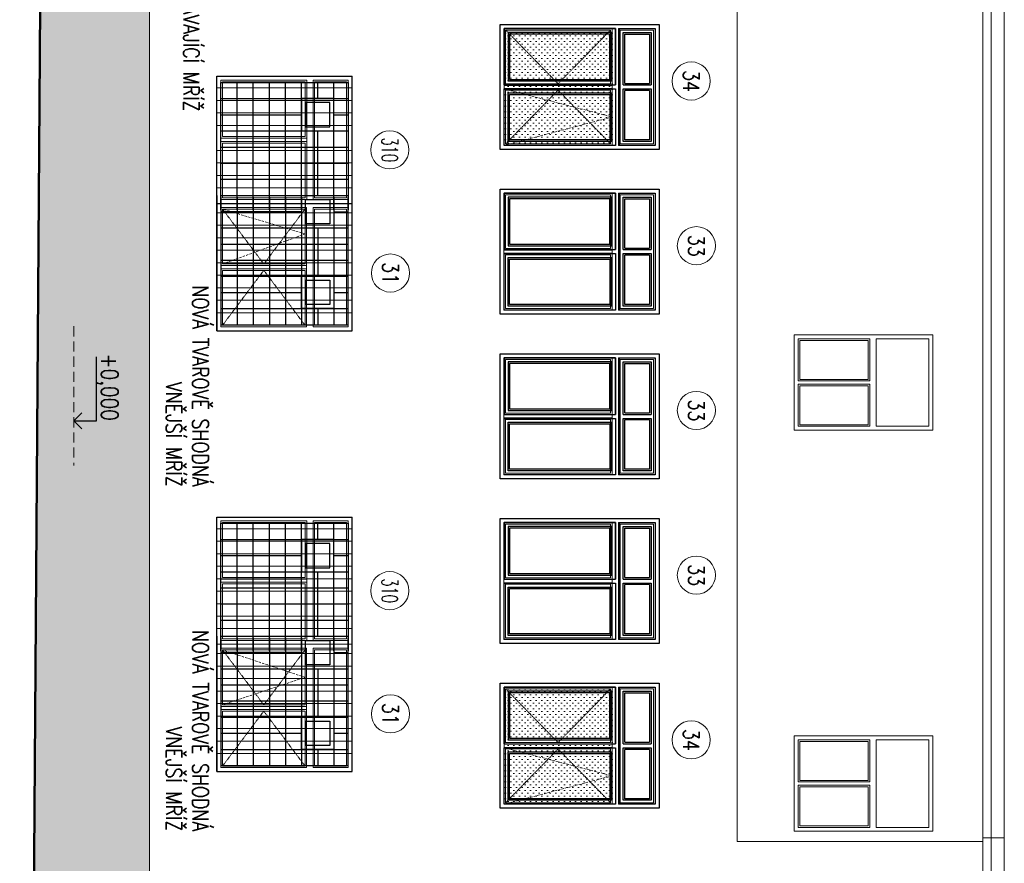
# Model space of a CAD drawing. Header units: millimetres. Extents: x -238874 to 551972, y -298952 to 658415.
# Tile 60 of 256: x -7726 to 4656, y 59848 to 70450. Entities that reach past the tile are written whole.
import ezdxf
from ezdxf.enums import TextEntityAlignment as Align

# ---------------------------------------------------------------- set-up
doc = ezdxf.new("R2010")
doc.units = ezdxf.units.MM
doc.header["$LTSCALE"] = 20
doc.linetypes.add('DASHED', pattern=[0.75, 0.5, -0.25])
doc.linetypes.add('HIDDEN', pattern=[9.525, 6.35, -3.175])
doc.layers.add('00_HEDVIKA_DEMOLICE', color=2, linetype='Continuous', lineweight=30, transparency=0.3)
for name, color, linetype, lineweight in [('CKBUBLINY', 1, 'Continuous', 18), ('CKBUBLINY_POPIS', 3, 'Continuous', 25), ('CKKOTY', 3, 'Continuous', 18), ('CKOKNA', 30, 'Continuous', 18), ('CKSTENY_SRAF', 8, 'Continuous', 18), ('CKTEXTY_MALE', 140, 'Continuous', 18), ('NOSNÉ', 8, 'Continuous', 50), ('PRUCHODY', 7, 'Continuous', 18)]:
    doc.layers.add(name, color=color, linetype=linetype, lineweight=lineweight)
doc.layers.add('CZ', color=255, linetype='Continuous')
doc.styles.get("Standard").update_dxf_attribs({"font": 'simplex.shx', "width": 0.8})

# ---------------------------------------------------------------- blocks, each defined once
blk = doc.blocks.new('PEVNÉ ŠPALETOVÉ_310')
at = {"layer": 'CKOKNA', "linetype": 'ByBlock', "lineweight": -2}
for p, q in [((-3545, 188531), (-5245, 188531)), ((-5245, 188531), (-5245, 186931)), ((-5195, 188481), (-5195, 187751)), ((-4117, 188481), (-5195, 188481)), ((-5175, 188461), (-5175, 188126)), ((-4931, 188461), (-5175, 188461)), ((-4911, 188461), (-4931, 188461)), ((-4842, 188461), (-4911, 188461)), ((-4822, 188461), (-4842, 188461)), ((-4666, 188461), (-4822, 188461)), ((-4646, 188461), (-4666, 188461)), ((-4491, 188461), (-4646, 188461)), ((-4471, 188461), (-4491, 188461)), ((-4402, 188461), (-4471, 188461)), ((-4382, 188461), (-4402, 188461)), ((-4137, 188461), (-4382, 188461)), ((-4137, 188126), (-4137, 188461)), ((-4117, 187751), (-4117, 188481)), ((-3545, 186931), (-3545, 188531)), ((-5175, 188126), (-5175, 188106)), ((-5175, 188106), (-5175, 187771)), ((-4137, 188106), (-4137, 188126)), ((-4137, 187771), (-4137, 188106)), ((-5175, 187771), (-4931, 187771)), ((-4931, 187771), (-4911, 187771)), ((-4911, 187771), (-4842, 187771)), ((-4842, 187771), (-4822, 187771)), ((-4822, 187771), (-4666, 187771)), ((-4666, 187771), (-4646, 187771)), ((-4646, 187771), (-4491, 187771)), ((-4491, 187771), (-4471, 187771)), ((-4471, 187771), (-4402, 187771)), ((-4402, 187771), (-4382, 187771)), ((-4382, 187771), (-4137, 187771)), ((-5195, 186981), (-5195, 187711)), ((-5175, 187691), (-4931, 187691)), ((-5175, 187356), (-5175, 187691)), ((-4931, 187691), (-4911, 187691)), ((-4911, 187691), (-4842, 187691)), ((-4842, 187691), (-4822, 187691)), ((-4822, 187691), (-4666, 187691)), ((-4666, 187691), (-4646, 187691)), ((-4646, 187691), (-4491, 187691)), ((-4491, 187691), (-4471, 187691)), ((-4471, 187691), (-4402, 187691)), ((-4402, 187691), (-4382, 187691)), ((-4382, 187691), (-4137, 187691)), ((-4137, 187691), (-4137, 187356)), ((-4117, 187711), (-4117, 186981)), ((-5175, 187336), (-5175, 187356)), ((-4137, 187356), (-4137, 187336)), ((-5175, 187001), (-5175, 187336)), ((-4137, 187336), (-4137, 187001)), ((-4117, 186981), (-5195, 186981)), ((-4931, 187001), (-5175, 187001)), ((-4911, 187001), (-4931, 187001)), ((-4842, 187001), (-4911, 187001)), ((-4822, 187001), (-4842, 187001)), ((-4666, 187001), (-4822, 187001)), ((-4646, 187001), (-4666, 187001)), ((-4491, 187001), (-4646, 187001)), ((-4471, 187001), (-4491, 187001)), ((-4402, 187001), (-4471, 187001)), ((-4382, 187001), (-4402, 187001)), ((-4137, 187001), (-4382, 187001)), ((-3545, 186931), (-5245, 186931))]:
    blk.add_line(p, q, dxfattribs=at)
at = {"layer": 'CKOKNA', "linetype": 'ByBlock', "lineweight": -2, "ltscale": 10}
for p, q in [((-4037, 187711), (-4037, 187751)), ((-4017, 187771), (-4017, 187691)), ((-3615, 187691), (-3615, 187771)), ((-3595, 187751), (-3595, 187711))]:
    blk.add_line(p, q, dxfattribs=at)
at = {"layer": 'CKOKNA', "linetype": 'ByBlock', "lineweight": -2}
for points in [[(-3595, 187751), (-3595, 188481), (-4037, 188481), (-4037, 187751)], [(-3615, 187771), (-3615, 188461), (-4017, 188461), (-4017, 187771)], [(-4037, 187711), (-4037, 186981), (-3595, 186981), (-3595, 187711)], [(-4017, 187691), (-4017, 187001), (-3615, 187001), (-3615, 187691)]]:
    blk.add_lwpolyline(points, dxfattribs=at)
blk.add_lwpolyline([(-4117, 187751), (-4117, 187711), (-5195, 187711), (-5195, 187751)], close=True, dxfattribs=at)
blk = doc.blocks.new('*U3247')
at = {"color": 0, "linetype": 'ByBlock', "lineweight": -2}
for p, q in [((1200, 1744), (0, 1744)), ((0, 1744), (0, 0)), ((1200, 0), (1200, 1744)), ((50, 950), (50, 50)), ((580, 950), (50, 950)), ((620, 950), (1150, 950)), ((1150, 950), (1150, 50)), ((0, 0), (1200, 0)), ((50, 50), (580, 50)), ((1150, 50), (620, 50))]:
    blk.add_line(p, q, dxfattribs=at)
at = {"color": 0, "linetype": 'ByBlock', "lineweight": -2, "ltscale": 10}
for p, q in [((580, 950), (580, 50)), ((620, 950), (620, 50))]:
    blk.add_line(p, q, dxfattribs=at)
at = {"color": 0, "linetype": 'ByBlock', "lineweight": -2}
blk.add_lwpolyline([(580, 1030), (620, 1030), (1150, 1030), (1150, 1694), (620, 1694), (580, 1694), (50, 1694), (50, 1030)], close=True, dxfattribs=at)
for points in [[(70, 930), (560, 930)], [(70, 930), (70, 70)], [(560, 930), (560, 70)], [(1130, 930), (640, 930)], [(640, 930), (640, 70)], [(1130, 930), (1130, 70)], [(70, 70), (560, 70)], [(1130, 70), (640, 70)]]:
    blk.add_lwpolyline(points)
blk = doc.blocks.new('*U3551')
at = {"color": 0, "linetype": 'ByBlock', "lineweight": -2}
for p, q in [((0, 1700), (0, 0)), ((1600, 1700), (0, 1700)), ((1600, 0), (1600, 1700)), ((50, 1128), (50, 50)), ((780, 1128), (50, 1128)), ((820, 1128), (1550, 1128)), ((1550, 1128), (1550, 50)), ((70, 1108), (70, 864)), ((405, 1108), (70, 1108)), ((425, 1108), (405, 1108)), ((760, 1108), (425, 1108)), ((760, 864), (760, 1108)), ((840, 1108), (1175, 1108)), ((840, 864), (840, 1108)), ((1175, 1108), (1195, 1108)), ((1195, 1108), (1530, 1108)), ((1530, 1108), (1530, 864)), ((70, 864), (70, 844)), ((70, 844), (70, 774)), ((70, 774), (70, 754)), ((70, 754), (70, 599)), ((760, 844), (760, 864)), ((760, 774), (760, 844)), ((760, 754), (760, 774)), ((760, 599), (760, 754)), ((840, 844), (840, 864)), ((840, 774), (840, 844)), ((840, 754), (840, 774)), ((840, 599), (840, 754)), ((1530, 864), (1530, 844)), ((1530, 844), (1530, 774)), ((1530, 774), (1530, 754)), ((1530, 754), (1530, 599)), ((70, 599), (70, 579)), ((70, 579), (70, 424)), ((760, 579), (760, 599)), ((760, 424), (760, 579)), ((840, 579), (840, 599)), ((840, 424), (840, 579)), ((1530, 599), (1530, 579)), ((1530, 579), (1530, 424)), ((70, 424), (70, 404)), ((70, 404), (70, 334)), ((760, 404), (760, 424)), ((760, 334), (760, 404)), ((840, 404), (840, 424)), ((840, 334), (840, 404)), ((1530, 424), (1530, 404)), ((1530, 404), (1530, 334)), ((70, 334), (70, 314)), ((70, 314), (70, 70)), ((760, 314), (760, 334)), ((760, 70), (760, 314)), ((840, 314), (840, 334)), ((840, 70), (840, 314)), ((1530, 334), (1530, 314)), ((1530, 314), (1530, 70)), ((0, 0), (1600, 0)), ((50, 50), (780, 50)), ((70, 70), (405, 70)), ((405, 70), (425, 70)), ((425, 70), (760, 70)), ((1550, 50), (820, 50)), ((1175, 70), (840, 70)), ((1195, 70), (1175, 70)), ((1530, 70), (1195, 70))]:
    blk.add_line(p, q, dxfattribs=at)
at = {"color": 0, "linetype": 'ByBlock', "lineweight": -2, "ltscale": 10}
for p, q in [((840, 1630), (760, 1630)), ((780, 1650), (820, 1650)), ((760, 1228), (840, 1228)), ((820, 1208), (780, 1208))]:
    blk.add_line(p, q, dxfattribs=at)
at = {"color": 0, "linetype": 'DASHED', "lineweight": -2}
for p, q in [((760, 589), (70, 1108)), ((840, 589), (1530, 1108)), ((70, 70), (760, 589)), ((1530, 70), (840, 589))]:
    blk.add_line(p, q, dxfattribs=at)
at = {"color": 0, "linetype": 'ByBlock', "lineweight": -2}
for points in [[(780, 1650), (50, 1650), (50, 1208), (780, 1208)], [(760, 1630), (70, 1630), (70, 1228), (760, 1228)], [(820, 1208), (1550, 1208), (1550, 1650), (820, 1650)], [(840, 1228), (1530, 1228), (1530, 1630), (840, 1630)]]:
    blk.add_lwpolyline(points, dxfattribs=at)
blk.add_lwpolyline([(780, 1128), (820, 1128), (820, 50), (780, 50)], close=True, dxfattribs=at)
blk = doc.blocks.new('*U3562')
at = {"color": 0, "linetype": 'ByBlock', "lineweight": -2}
for p, q in [((0, 2000), (0, 0)), ((1570, 2000), (0, 2000)), ((1570, 0), (1570, 2000)), ((50, 1410), (50, 50)), ((765, 1410), (50, 1410)), ((70, 1390), (70, 1075)), ((398, 1390), (70, 1390)), ((418, 1390), (398, 1390)), ((745, 1390), (418, 1390)), ((745, 1075), (745, 1390)), ((805, 1410), (1520, 1410)), ((825, 1390), (1153, 1390)), ((825, 1075), (825, 1390)), ((1153, 1390), (1173, 1390)), ((1173, 1390), (1500, 1390)), ((1500, 1390), (1500, 1075)), ((1520, 1410), (1520, 50)), ((70, 1075), (70, 1055)), ((70, 1055), (70, 963)), ((745, 1055), (745, 1075)), ((745, 963), (745, 1055)), ((825, 1055), (825, 1075)), ((825, 963), (825, 1055)), ((1500, 1075), (1500, 1055)), ((1500, 1055), (1500, 963)), ((70, 963), (70, 943)), ((70, 943), (70, 740)), ((745, 943), (745, 963)), ((745, 740), (745, 943)), ((825, 943), (825, 963)), ((825, 740), (825, 943)), ((1500, 963), (1500, 943)), ((1500, 943), (1500, 740)), ((70, 740), (70, 720)), ((70, 720), (70, 517)), ((745, 720), (745, 740)), ((745, 517), (745, 720)), ((825, 720), (825, 740)), ((825, 517), (825, 720)), ((1500, 740), (1500, 720)), ((1500, 720), (1500, 517)), ((70, 517), (70, 497)), ((70, 497), (70, 405)), ((745, 497), (745, 517)), ((745, 405), (745, 497)), ((825, 497), (825, 517)), ((825, 405), (825, 497)), ((1500, 517), (1500, 497)), ((1500, 497), (1500, 405)), ((70, 405), (70, 385)), ((70, 385), (70, 70)), ((745, 385), (745, 405)), ((745, 70), (745, 385)), ((825, 385), (825, 405)), ((825, 70), (825, 385)), ((1500, 405), (1500, 385)), ((1500, 385), (1500, 70)), ((0, 0), (1570, 0)), ((50, 50), (765, 50)), ((70, 70), (398, 70)), ((398, 70), (418, 70)), ((418, 70), (745, 70)), ((1520, 50), (805, 50)), ((1153, 70), (825, 70)), ((1173, 70), (1153, 70)), ((1500, 70), (1173, 70))]:
    blk.add_line(p, q, dxfattribs=at)
at = {"color": 0, "linetype": 'ByBlock', "lineweight": -2, "ltscale": 10}
for p, q in [((825, 1930), (745, 1930)), ((765, 1950), (805, 1950)), ((745, 1510), (825, 1510)), ((805, 1490), (765, 1490))]:
    blk.add_line(p, q, dxfattribs=at)
at = {"color": 0, "linetype": 'DASHED', "lineweight": -2}
for p, q in [((745, 730), (70, 1390)), ((825, 730), (1500, 1390)), ((70, 70), (745, 730)), ((1500, 70), (825, 730))]:
    blk.add_line(p, q, dxfattribs=at)
at = {"color": 0, "linetype": 'ByBlock', "lineweight": -2}
for points in [[(765, 1950), (50, 1950), (50, 1490), (765, 1490)], [(745, 1930), (70, 1930), (70, 1510), (745, 1510)], [(805, 1490), (1520, 1490), (1520, 1950), (805, 1950)], [(825, 1510), (1500, 1510), (1500, 1930), (825, 1930)]]:
    blk.add_lwpolyline(points, dxfattribs=at)
blk.add_lwpolyline([(765, 1410), (805, 1410), (805, 50), (765, 50)], close=True, dxfattribs=at)
blk = doc.blocks.new('PEVNÁ ŠPALETA_36')
at = {"layer": 'CKOKNA', "linetype": 'ByBlock', "lineweight": -2}
for p, q in [((8848, -2059), (10848, -2059)), ((8848, -3629), (8848, -2059)), ((10848, -2059), (10848, -3629)), ((8898, -2109), (8898, -2824)), ((10258, -2109), (8898, -2109)), ((8918, -2129), (8918, -2456)), ((9233, -2129), (8918, -2129)), ((9253, -2129), (9233, -2129)), ((9345, -2129), (9253, -2129)), ((9365, -2129), (9345, -2129)), ((9568, -2129), (9365, -2129)), ((9588, -2129), (9568, -2129)), ((9792, -2129), (9588, -2129)), ((9812, -2129), (9792, -2129)), ((9903, -2129), (9812, -2129)), ((9923, -2129), (9903, -2129)), ((10238, -2129), (9923, -2129)), ((10238, -2456), (10238, -2129)), ((10258, -2824), (10258, -2109)), ((8918, -2456), (8918, -2476)), ((8918, -2476), (8918, -2804)), ((10238, -2476), (10238, -2456)), ((10238, -2804), (10238, -2476)), ((8918, -2804), (9233, -2804)), ((9233, -2804), (9253, -2804)), ((9253, -2804), (9345, -2804)), ((9345, -2804), (9365, -2804)), ((9365, -2804), (9568, -2804)), ((9568, -2804), (9588, -2804)), ((9588, -2804), (9792, -2804)), ((9792, -2804), (9812, -2804)), ((9812, -2804), (9903, -2804)), ((9903, -2804), (9923, -2804)), ((9923, -2804), (10238, -2804)), ((8898, -3579), (8898, -2864)), ((8918, -2884), (9233, -2884)), ((8918, -3211), (8918, -2884)), ((9233, -2884), (9253, -2884)), ((9253, -2884), (9345, -2884)), ((9345, -2884), (9365, -2884)), ((9365, -2884), (9568, -2884)), ((9568, -2884), (9588, -2884)), ((9588, -2884), (9792, -2884)), ((9792, -2884), (9812, -2884)), ((9812, -2884), (9903, -2884)), ((9903, -2884), (9923, -2884)), ((9923, -2884), (10238, -2884)), ((10238, -2884), (10238, -3211)), ((10258, -2864), (10258, -3579)), ((8918, -3231), (8918, -3211)), ((10238, -3211), (10238, -3231)), ((8918, -3559), (8918, -3231)), ((10238, -3231), (10238, -3559)), ((10258, -3579), (8898, -3579)), ((9233, -3559), (8918, -3559)), ((9253, -3559), (9233, -3559)), ((9345, -3559), (9253, -3559)), ((9365, -3559), (9345, -3559)), ((9568, -3559), (9365, -3559)), ((9588, -3559), (9568, -3559)), ((9792, -3559), (9588, -3559)), ((9812, -3559), (9792, -3559)), ((9903, -3559), (9812, -3559)), ((9923, -3559), (9903, -3559)), ((10238, -3559), (9923, -3559)), ((10848, -3629), (8848, -3629))]:
    blk.add_line(p, q, dxfattribs=at)
at = {"layer": 'CKOKNA', "linetype": 'ByBlock', "lineweight": -2, "ltscale": 10}
for p, q in [((10338, -2824), (10338, -2864)), ((10358, -2884), (10358, -2804)), ((10778, -2804), (10778, -2884)), ((10798, -2864), (10798, -2824))]:
    blk.add_line(p, q, dxfattribs=at)
at = {"layer": 'CKOKNA', "linetype": 'ByBlock', "lineweight": -2}
for points in [[(10338, -2824), (10338, -2109), (10798, -2109), (10798, -2824)], [(10358, -2804), (10358, -2129), (10778, -2129), (10778, -2804)], [(10798, -2864), (10798, -3579), (10338, -3579), (10338, -2864)], [(10778, -2884), (10778, -3559), (10358, -3559), (10358, -2884)]]:
    blk.add_lwpolyline(points, dxfattribs=at)
blk.add_lwpolyline([(10258, -2864), (10258, -2824), (8898, -2824), (8898, -2864)], close=True, dxfattribs=at)
blk = doc.blocks.new('CK_BUBBLE_1_0_0')
at = {"color": 0, "linetype": 'ByBlock', "lineweight": -2}
blk.add_circle((0, 0), 1, dxfattribs=at)

msp = doc.modelspace()

# ---------------------------------------------------------------- hatches: boundary and pattern name
at = {"layer": 'CKSTENY_SRAF'}
h = msp.add_hatch(dxfattribs=at)
h.set_pattern_fill('OMITKA', color=256, scale=50, angle=-90)
h.set_pattern_definition([(315, (-421781.57, 150680.02), (35.355339, 35.355339), [0, -50])])
h.paths.add_polyline_path([(-275.267, 70320.047), (-265.267, 68890.047), (-1625.267, 68890.047), (-1635.267, 70320.047)])
h = msp.add_hatch(dxfattribs=at)
h.set_pattern_fill('OMITKA', color=256, scale=50, angle=-90)
h.set_pattern_definition([(315, (-421781.57, 142400.02), (35.355339, 35.355339), [0, -50])])
h.paths.add_polyline_path([(-275.267, 62040.047), (-265.267, 60610.047), (-1625.267, 60610.047), (-1635.267, 62040.047)])
at = {"layer": 'PRUCHODY'}
h = msp.add_hatch(dxfattribs=at)
h.set_pattern_fill('AR-B88,_O', color=256, scale=0.8, angle=-90)
h.set_pattern_definition([(270, (-40309.37, -121285.58), (162.56, -3e-14), []), (360, (-40309.37, -121285.58), (162.56, 81.28), [162.56, -162.56])])
h.paths.add_polyline_path([(-7685.132, 39746.047), (-6095.267, 39746.047), (-6095.267, 83570.047), (-6195.267, 83570.047), (-6382.767, 84070.047), (-6570.267, 83570.047), (-6807.767, 84070.047), (-7045.267, 83570.047), (-7410.267, 79630.047), (-6670.267, 79630.047), (-6670.267, 78953.047), (-6670.267, 78810.047), (-7410.267, 78810.047)])
h.paths.add_polyline_path([(-6793.346, 66352.964), (-6793.346, 65356.237), (-6434.119, 65356.237), (-6434.119, 66352.964)], flags=24)
h.paths.add_polyline_path([(-7103.346, 43445.583), (-7103.346, 42481.237), (-6744.119, 42481.237), (-6744.119, 43445.583)], flags=24)

# ---------------------------------------------------------------- linework, layer by layer
at = {"color": 0, "linetype": 'ByBlock', "lineweight": -2}
msp.add_line((-5245.267, 68140.047), (-3545.267, 68140.047), dxfattribs=at)
at = {"layer": '00_HEDVIKA_DEMOLICE'}
for p, q in [((-1685.267, 68820.047), (-1685.267, 70390.047)), ((-1685.267, 70390.047), (314.733, 70390.047)), ((-1635.267, 69630.047), (-1635.267, 70340.047)), ((-1635.267, 70340.047), (-1635.267, 69630.047)), ((-1635.267, 70340.047), (-235.267, 70340.047)), ((-235.267, 70340.047), (-1635.267, 70340.047)), ((-235.267, 69630.047), (-235.267, 70340.047)), ((-235.267, 70340.047), (-235.267, 69630.047)), ((-185.267, 70340.047), (264.733, 70340.047)), ((-185.267, 70340.047), (264.733, 70340.047)), ((-185.267, 70340.047), (-185.267, 68870.047)), ((-185.267, 68870.047), (-185.267, 70340.047)), ((264.733, 70340.047), (264.733, 68870.047)), ((264.733, 70340.047), (264.733, 68870.047)), ((314.733, 70390.047), (314.733, 68820.047)), ((314.733, 70390.047), (314.733, 68820.047)), ((314.733, 70390.047), (314.733, 68820.047)), ((-1585.267, 70290.047), (-1585.267, 69680.047)), ((-285.267, 70290.047), (-1585.267, 70290.047)), ((-1565.267, 70270.047), (-1565.267, 69700.047)), ((-305.267, 70270.047), (-1565.267, 70270.047)), ((-305.267, 69700.047), (-305.267, 70270.047)), ((-285.267, 69680.047), (-285.267, 70290.047)), ((-135.267, 70290.047), (214.733, 70290.047)), ((-135.267, 69630.047), (-135.267, 70290.047)), ((-115.267, 70270.047), (194.733, 70270.047)), ((-115.267, 69650.047), (-115.267, 70270.047)), ((194.733, 70270.047), (194.733, 69650.047)), ((214.733, 70290.047), (214.733, 69630.047)), ((-5245.267, 66540.047), (-5245.267, 69740.047)), ((-5245.267, 69740.047), (-3545.267, 69740.047)), ((-3545.267, 66540.047), (-3545.267, 69740.047)), ((-5195.267, 68060.047), (-5195.267, 69662.047)), ((-5195.267, 69662.047), (-3595.267, 69662.047)), ((-5195.267, 69662.047), (-3595.267, 69662.047)), ((-4992.267, 68060.047), (-4992.267, 69662.047)), ((-4789.267, 68060.047), (-4789.267, 69662.047)), ((-4586.267, 68060.047), (-4586.267, 69662.047)), ((-4383.267, 68060.047), (-4383.267, 69662.047)), ((-4180.267, 68060.047), (-4180.267, 69662.047)), ((-3977.267, 69459.047), (-3977.267, 69662.047)), ((-3774.267, 68060.047), (-3774.267, 69662.047)), ((-3595.267, 69662.047), (-3595.267, 68060.047)), ((-1635.267, 69630.047), (-235.267, 69630.047)), ((-1635.267, 69630.047), (-235.267, 69630.047)), ((-1585.267, 69680.047), (-285.267, 69680.047)), ((-1565.267, 69700.047), (-305.267, 69700.047)), ((-135.267, 69630.047), (214.733, 69630.047)), ((-115.267, 69650.047), (194.733, 69650.047)), ((-1635.267, 68870.047), (-1635.267, 69580.047)), ((-1635.267, 69580.047), (-235.267, 69580.047)), ((-1585.267, 68920.047), (-1585.267, 69530.047)), ((-1585.267, 69530.047), (-285.267, 69530.047)), ((-1565.267, 68940.047), (-1565.267, 69510.047)), ((-1565.267, 69510.047), (-305.267, 69510.047)), ((-305.267, 69510.047), (-305.267, 68940.047)), ((-285.267, 69530.047), (-285.267, 68920.047)), ((-235.267, 69580.047), (-235.267, 68870.047)), ((-135.267, 68920.047), (-135.267, 69580.047)), ((-135.267, 69580.047), (214.733, 69580.047)), ((-115.267, 68940.047), (-115.267, 69560.047)), ((194.733, 69560.047), (-115.267, 69560.047)), ((194.733, 69560.047), (194.733, 68940.047)), ((214.733, 69580.047), (214.733, 68920.047)), ((-5195.267, 69459.047), (-3595.267, 69459.047)), ((-4180.267, 69459.047), (-4180.267, 69053.047)), ((-3774.267, 69459.047), (-4180.267, 69459.047)), ((-3824.267, 69409.047), (-4130.267, 69409.047)), ((-4130.267, 69409.047), (-4130.267, 69103.047)), ((-3824.267, 69103.047), (-3824.267, 69409.047)), ((-3774.267, 69053.047), (-3774.267, 69459.047)), ((-5195.267, 69256.047), (-4180.267, 69256.047)), ((-3774.267, 69256.047), (-3595.267, 69256.047)), ((-4130.267, 69103.047), (-3824.267, 69103.047)), ((-5195.267, 69053.047), (-3595.267, 69053.047)), ((-4180.267, 69053.047), (-3774.267, 69053.047)), ((-3977.267, 68241.047), (-3977.267, 69053.047)), ((-5195.267, 68850.047), (-3595.267, 68850.047)), ((-235.267, 68870.047), (-1635.267, 68870.047)), ((-285.267, 68920.047), (-1585.267, 68920.047)), ((-305.267, 68940.047), (-1565.267, 68940.047)), ((264.733, 68870.047), (-185.267, 68870.047)), ((264.733, 68870.047), (-185.267, 68870.047)), ((214.733, 68920.047), (-135.267, 68920.047)), ((194.733, 68940.047), (-115.267, 68940.047)), ((314.733, 68820.047), (-1685.267, 68820.047)), ((-5195.267, 68647.047), (-3595.267, 68647.047)), ((-5195.267, 68444.047), (-3595.267, 68444.047)), ((-5245.267, 68242.047), (-5245.267, 66540.047)), ((-5195.267, 68241.047), (-3595.267, 68241.047)), ((-1685.267, 66750.047), (-1685.267, 68320.047)), ((-1685.267, 68320.047), (314.733, 68320.047)), ((-1635.267, 67560.047), (-1635.267, 68270.047)), ((-1635.267, 68270.047), (-1635.267, 67560.047)), ((-1635.267, 68270.047), (-235.267, 68270.047)), ((-235.267, 68270.047), (-1635.267, 68270.047)), ((-235.267, 67560.047), (-235.267, 68270.047)), ((-235.267, 68270.047), (-235.267, 67560.047)), ((-185.267, 68270.047), (264.733, 68270.047)), ((-185.267, 68270.047), (264.733, 68270.047)), ((-185.267, 68270.047), (-185.267, 66800.047)), ((-185.267, 66800.047), (-185.267, 68270.047)), ((264.733, 68270.047), (264.733, 66800.047)), ((264.733, 68270.047), (264.733, 66800.047)), ((314.733, 68320.047), (314.733, 66750.047)), ((314.733, 68320.047), (314.733, 66750.047)), ((314.733, 68320.047), (314.733, 66750.047)), ((-5195.267, 68220.047), (-5195.267, 66616.183)), ((-4992.267, 68220.047), (-4992.267, 66616.183)), ((-4789.267, 68220.047), (-4789.267, 66616.183)), ((-4586.267, 68220.047), (-4586.267, 66616.183)), ((-4383.267, 68220.047), (-4383.267, 66616.183)), ((-4180.267, 68220.047), (-4180.267, 66616.183)), ((-4130.267, 67884.183), (-4130.267, 68190.183)), ((-4130.267, 68190.183), (-3824.267, 68190.183)), ((-3824.267, 68190.183), (-3824.267, 67884.183)), ((-3774.267, 68220.047), (-3774.267, 66616.183)), ((-3595.267, 66616.183), (-3595.267, 68220.047)), ((-1585.267, 68220.047), (-1585.267, 67610.047)), ((-285.267, 68220.047), (-1585.267, 68220.047)), ((-1565.267, 68200.047), (-1565.267, 67630.047)), ((-305.267, 68200.047), (-1565.267, 68200.047)), ((-305.267, 67630.047), (-305.267, 68200.047)), ((-285.267, 67610.047), (-285.267, 68220.047)), ((-135.267, 68220.047), (214.733, 68220.047)), ((-135.267, 67560.047), (-135.267, 68220.047)), ((-115.267, 68200.047), (194.733, 68200.047)), ((-115.267, 67580.047), (-115.267, 68200.047)), ((194.733, 68200.047), (194.733, 67580.047)), ((214.733, 68220.047), (214.733, 67560.047)), ((-4180.267, 68037.183), (-5195.267, 68037.183)), ((-3774.267, 68037.183), (-3595.267, 68037.183)), ((-3824.267, 67884.183), (-4130.267, 67884.183)), ((-5195.267, 67834.183), (-3595.267, 67834.183)), ((-3977.267, 67834.183), (-3977.267, 67225.183)), ((-5195.267, 67631.183), (-3595.267, 67631.183)), ((-1585.267, 67610.047), (-285.267, 67610.047)), ((-1565.267, 67630.047), (-305.267, 67630.047)), ((-1635.267, 67560.047), (-235.267, 67560.047)), ((-1635.267, 67560.047), (-235.267, 67560.047)), ((-1635.267, 66800.047), (-1635.267, 67510.047)), ((-1635.267, 67510.047), (-235.267, 67510.047)), ((-235.267, 67510.047), (-235.267, 66800.047)), ((-135.267, 67560.047), (214.733, 67560.047)), ((-135.267, 66850.047), (-135.267, 67510.047)), ((-135.267, 67510.047), (214.733, 67510.047)), ((-115.267, 67580.047), (194.733, 67580.047)), ((-115.267, 66870.047), (-115.267, 67490.047)), ((194.733, 67490.047), (-115.267, 67490.047)), ((194.733, 67490.047), (194.733, 66870.047)), ((214.733, 67510.047), (214.733, 66850.047)), ((-5195.267, 67428.183), (-3595.267, 67428.183)), ((-1585.267, 66850.047), (-1585.267, 67460.047)), ((-1585.267, 67460.047), (-285.267, 67460.047)), ((-1565.267, 66870.047), (-1565.267, 67440.047)), ((-1565.267, 67440.047), (-305.267, 67440.047)), ((-305.267, 67440.047), (-305.267, 66870.047)), ((-285.267, 67460.047), (-285.267, 66850.047)), ((-5195.267, 67225.183), (-3595.267, 67225.183)), ((-4180.267, 66819.183), (-4180.267, 67225.183)), ((-4180.267, 67225.183), (-3774.267, 67225.183)), ((-4130.267, 66869.183), (-4130.267, 67175.183)), ((-4130.267, 67175.183), (-3824.267, 67175.183)), ((-3824.267, 67175.183), (-3824.267, 66869.183)), ((-3774.267, 67225.183), (-3774.267, 66819.183)), ((-5195.267, 67022.183), (-4180.267, 67022.183)), ((-3774.267, 67022.183), (-3595.267, 67022.183)), ((-3824.267, 66869.183), (-4130.267, 66869.183)), ((-305.267, 66870.047), (-1565.267, 66870.047)), ((194.733, 66870.047), (-115.267, 66870.047)), ((-5195.267, 66819.183), (-3595.267, 66819.183)), ((-3774.267, 66819.183), (-4180.267, 66819.183)), ((-3977.267, 66819.183), (-3977.267, 66616.183)), ((314.733, 66750.047), (-1685.267, 66750.047)), ((-235.267, 66800.047), (-1635.267, 66800.047)), ((-285.267, 66850.047), (-1585.267, 66850.047)), ((264.733, 66800.047), (-185.267, 66800.047)), ((264.733, 66800.047), (-185.267, 66800.047)), ((214.733, 66850.047), (-135.267, 66850.047)), ((-5245.267, 66540.047), (-3545.267, 66540.047)), ((-5195.267, 66616.183), (-3595.267, 66616.183)), ((-1685.267, 64680.047), (-1685.267, 66250.047)), ((-1685.267, 66250.047), (314.733, 66250.047)), ((314.733, 66250.047), (314.733, 64680.047)), ((314.733, 66250.047), (314.733, 64680.047)), ((314.733, 66250.047), (314.733, 64680.047)), ((-1635.267, 65490.047), (-1635.267, 66200.047)), ((-1635.267, 66200.047), (-1635.267, 65490.047)), ((-1635.267, 66200.047), (-235.267, 66200.047)), ((-235.267, 66200.047), (-1635.267, 66200.047)), ((-1585.267, 66150.047), (-1585.267, 65540.047)), ((-285.267, 66150.047), (-1585.267, 66150.047)), ((-1565.267, 66130.047), (-1565.267, 65560.047)), ((-305.267, 66130.047), (-1565.267, 66130.047)), ((-305.267, 65560.047), (-305.267, 66130.047)), ((-285.267, 65540.047), (-285.267, 66150.047)), ((-235.267, 65490.047), (-235.267, 66200.047)), ((-235.267, 66200.047), (-235.267, 65490.047)), ((-185.267, 66200.047), (264.733, 66200.047)), ((-185.267, 66200.047), (264.733, 66200.047)), ((-185.267, 66200.047), (-185.267, 64730.047)), ((-185.267, 64730.047), (-185.267, 66200.047)), ((-135.267, 66150.047), (214.733, 66150.047)), ((-135.267, 65490.047), (-135.267, 66150.047)), ((-115.267, 66130.047), (194.733, 66130.047)), ((-115.267, 65510.047), (-115.267, 66130.047)), ((194.733, 66130.047), (194.733, 65510.047)), ((214.733, 66150.047), (214.733, 65490.047)), ((264.733, 66200.047), (264.733, 64730.047)), ((264.733, 66200.047), (264.733, 64730.047)), ((-1585.267, 65540.047), (-285.267, 65540.047)), ((-1565.267, 65560.047), (-305.267, 65560.047)), ((-115.267, 65510.047), (194.733, 65510.047)), ((-1635.267, 65490.047), (-235.267, 65490.047)), ((-1635.267, 65490.047), (-235.267, 65490.047)), ((-1635.267, 64730.047), (-1635.267, 65440.047)), ((-1635.267, 65440.047), (-235.267, 65440.047)), ((-1585.267, 64780.047), (-1585.267, 65390.047)), ((-1585.267, 65390.047), (-285.267, 65390.047)), ((-285.267, 65390.047), (-285.267, 64780.047)), ((-235.267, 65440.047), (-235.267, 64730.047)), ((-135.267, 65490.047), (214.733, 65490.047)), ((-135.267, 65440.047), (214.733, 65440.047)), ((-135.267, 64780.047), (-135.267, 65440.047)), ((194.733, 65420.047), (-115.267, 65420.047)), ((-115.267, 64800.047), (-115.267, 65420.047)), ((194.733, 65420.047), (194.733, 64800.047)), ((214.733, 65440.047), (214.733, 64780.047)), ((-1565.267, 64800.047), (-1565.267, 65370.047)), ((-1565.267, 65370.047), (-305.267, 65370.047)), ((-305.267, 65370.047), (-305.267, 64800.047)), ((-285.267, 64780.047), (-1585.267, 64780.047)), ((-305.267, 64800.047), (-1565.267, 64800.047)), ((214.733, 64780.047), (-135.267, 64780.047)), ((194.733, 64800.047), (-115.267, 64800.047)), ((314.733, 64680.047), (-1685.267, 64680.047)), ((-235.267, 64730.047), (-1635.267, 64730.047)), ((264.733, 64730.047), (-185.267, 64730.047)), ((264.733, 64730.047), (-185.267, 64730.047)), ((-5245.267, 61000.047), (-5245.267, 64200.047)), ((-5245.267, 64200.047), (-3545.267, 64200.047)), ((-3545.267, 61000.047), (-3545.267, 64200.047)), ((-1685.267, 62610.047), (-1685.267, 64180.047)), ((-1685.267, 64180.047), (314.733, 64180.047)), ((314.733, 64180.047), (314.733, 62610.047)), ((314.733, 64180.047), (314.733, 62610.047)), ((314.733, 64180.047), (314.733, 62610.047)), ((-5195.267, 62520.047), (-5195.267, 64122.047)), ((-5195.267, 64122.047), (-3595.267, 64122.047)), ((-5195.267, 64122.047), (-3595.267, 64122.047)), ((-4992.267, 62520.047), (-4992.267, 64122.047)), ((-4789.267, 62520.047), (-4789.267, 64122.047)), ((-4586.267, 62520.047), (-4586.267, 64122.047)), ((-4383.267, 62520.047), (-4383.267, 64122.047)), ((-4180.267, 62520.047), (-4180.267, 64122.047)), ((-3977.267, 63919.047), (-3977.267, 64122.047)), ((-3774.267, 62520.047), (-3774.267, 64122.047)), ((-3595.267, 64122.047), (-3595.267, 62520.047)), ((-1635.267, 63420.047), (-1635.267, 64130.047)), ((-1635.267, 64130.047), (-1635.267, 63420.047)), ((-1635.267, 64130.047), (-235.267, 64130.047)), ((-235.267, 64130.047), (-1635.267, 64130.047)), ((-1585.267, 64080.047), (-1585.267, 63470.047)), ((-285.267, 64080.047), (-1585.267, 64080.047)), ((-1565.267, 64060.047), (-1565.267, 63490.047)), ((-305.267, 64060.047), (-1565.267, 64060.047)), ((-305.267, 63490.047), (-305.267, 64060.047)), ((-285.267, 63470.047), (-285.267, 64080.047)), ((-235.267, 63420.047), (-235.267, 64130.047)), ((-235.267, 64130.047), (-235.267, 63420.047)), ((-185.267, 64130.047), (-185.267, 62660.047)), ((-185.267, 62660.047), (-185.267, 64130.047)), ((-185.267, 64130.047), (264.733, 64130.047)), ((-185.267, 64130.047), (264.733, 64130.047)), ((-135.267, 64080.047), (214.733, 64080.047)), ((-135.267, 63420.047), (-135.267, 64080.047)), ((-115.267, 64060.047), (194.733, 64060.047)), ((-115.267, 63440.047), (-115.267, 64060.047)), ((194.733, 64060.047), (194.733, 63440.047)), ((214.733, 64080.047), (214.733, 63420.047)), ((264.733, 64130.047), (264.733, 62660.047)), ((264.733, 64130.047), (264.733, 62660.047)), ((-5195.267, 63919.047), (-3595.267, 63919.047)), ((-4180.267, 63919.047), (-4180.267, 63513.047)), ((-3774.267, 63919.047), (-4180.267, 63919.047)), ((-3774.267, 63513.047), (-3774.267, 63919.047)), ((-4130.267, 63869.047), (-4130.267, 63563.047)), ((-3824.267, 63869.047), (-4130.267, 63869.047)), ((-3824.267, 63563.047), (-3824.267, 63869.047)), ((-5195.267, 63716.047), (-4180.267, 63716.047)), ((-3774.267, 63716.047), (-3595.267, 63716.047)), ((-4130.267, 63563.047), (-3824.267, 63563.047)), ((-5195.267, 63513.047), (-3595.267, 63513.047)), ((-4180.267, 63513.047), (-3774.267, 63513.047)), ((-3977.267, 62701.047), (-3977.267, 63513.047)), ((-1635.267, 63420.047), (-235.267, 63420.047)), ((-1635.267, 63420.047), (-235.267, 63420.047)), ((-1585.267, 63470.047), (-285.267, 63470.047)), ((-1565.267, 63490.047), (-305.267, 63490.047)), ((-135.267, 63420.047), (214.733, 63420.047)), ((-115.267, 63440.047), (194.733, 63440.047)), ((-5195.267, 63310.047), (-3595.267, 63310.047)), ((-1635.267, 62660.047), (-1635.267, 63370.047)), ((-1635.267, 63370.047), (-235.267, 63370.047)), ((-1585.267, 62710.047), (-1585.267, 63320.047)), ((-1585.267, 63320.047), (-285.267, 63320.047)), ((-1565.267, 62730.047), (-1565.267, 63300.047)), ((-1565.267, 63300.047), (-305.267, 63300.047)), ((-305.267, 63300.047), (-305.267, 62730.047)), ((-285.267, 63320.047), (-285.267, 62710.047)), ((-235.267, 63370.047), (-235.267, 62660.047)), ((-135.267, 62710.047), (-135.267, 63370.047)), ((-135.267, 63370.047), (214.733, 63370.047)), ((-115.267, 62730.047), (-115.267, 63350.047)), ((194.733, 63350.047), (-115.267, 63350.047)), ((194.733, 63350.047), (194.733, 62730.047)), ((214.733, 63370.047), (214.733, 62710.047)), ((-5195.267, 63107.047), (-3595.267, 63107.047)), ((-5195.267, 62904.047), (-3595.267, 62904.047)), ((-5245.267, 62702.047), (-5245.267, 61000.047)), ((-5195.267, 62701.047), (-3595.267, 62701.047)), ((-5195.267, 62680.047), (-5195.267, 61076.183)), ((-4992.267, 62680.047), (-4992.267, 61076.183)), ((-4789.267, 62680.047), (-4789.267, 61076.183)), ((-4586.267, 62680.047), (-4586.267, 61076.183)), ((-4383.267, 62680.047), (-4383.267, 61076.183)), ((-4180.267, 62680.047), (-4180.267, 61076.183)), ((-3774.267, 62680.047), (-3774.267, 61076.183)), ((-3595.267, 61076.183), (-3595.267, 62680.047)), ((-235.267, 62660.047), (-1635.267, 62660.047)), ((-285.267, 62710.047), (-1585.267, 62710.047)), ((-305.267, 62730.047), (-1565.267, 62730.047)), ((264.733, 62660.047), (-185.267, 62660.047)), ((264.733, 62660.047), (-185.267, 62660.047)), ((214.733, 62710.047), (-135.267, 62710.047)), ((194.733, 62730.047), (-115.267, 62730.047)), ((-4130.267, 62650.183), (-3824.267, 62650.183)), ((-4130.267, 62344.183), (-4130.267, 62650.183)), ((-3824.267, 62650.183), (-3824.267, 62344.183)), ((314.733, 62610.047), (-1685.267, 62610.047)), ((-4180.267, 62497.183), (-5195.267, 62497.183)), ((-3774.267, 62497.183), (-3595.267, 62497.183)), ((-5195.267, 62294.183), (-3595.267, 62294.183)), ((-3824.267, 62344.183), (-4130.267, 62344.183)), ((-3977.267, 62294.183), (-3977.267, 61685.183)), ((-5195.267, 62091.183), (-3595.267, 62091.183)), ((-1685.267, 60540.047), (-1685.267, 62110.047)), ((-1685.267, 62110.047), (314.733, 62110.047)), ((-1635.267, 61350.047), (-1635.267, 62060.047)), ((-1635.267, 62060.047), (-1635.267, 61350.047)), ((-1635.267, 62060.047), (-235.267, 62060.047)), ((-235.267, 62060.047), (-1635.267, 62060.047)), ((-235.267, 61350.047), (-235.267, 62060.047)), ((-235.267, 62060.047), (-235.267, 61350.047)), ((-185.267, 62060.047), (264.733, 62060.047)), ((-185.267, 62060.047), (264.733, 62060.047)), ((-185.267, 62060.047), (-185.267, 60590.047)), ((-185.267, 60590.047), (-185.267, 62060.047)), ((264.733, 62060.047), (264.733, 60590.047)), ((264.733, 62060.047), (264.733, 60590.047)), ((314.733, 62110.047), (314.733, 60540.047)), ((314.733, 62110.047), (314.733, 60540.047)), ((314.733, 62110.047), (314.733, 60540.047)), ((-1585.267, 62010.047), (-1585.267, 61400.047)), ((-285.267, 62010.047), (-1585.267, 62010.047)), ((-1565.267, 61990.047), (-1565.267, 61420.047)), ((-305.267, 61990.047), (-1565.267, 61990.047)), ((-305.267, 61420.047), (-305.267, 61990.047)), ((-285.267, 61400.047), (-285.267, 62010.047)), ((-135.267, 62010.047), (214.733, 62010.047)), ((-135.267, 61350.047), (-135.267, 62010.047)), ((-115.267, 61990.047), (194.733, 61990.047)), ((-115.267, 61370.047), (-115.267, 61990.047)), ((194.733, 61990.047), (194.733, 61370.047)), ((214.733, 62010.047), (214.733, 61350.047)), ((-5195.267, 61888.183), (-3595.267, 61888.183)), ((-5195.267, 61685.183), (-3595.267, 61685.183)), ((-4180.267, 61279.183), (-4180.267, 61685.183)), ((-4180.267, 61685.183), (-3774.267, 61685.183)), ((-3774.267, 61685.183), (-3774.267, 61279.183)), ((-4130.267, 61635.183), (-3824.267, 61635.183)), ((-4130.267, 61329.183), (-4130.267, 61635.183)), ((-3824.267, 61635.183), (-3824.267, 61329.183)), ((-5195.267, 61482.183), (-4180.267, 61482.183)), ((-3774.267, 61482.183), (-3595.267, 61482.183)), ((-1565.267, 61420.047), (-305.267, 61420.047)), ((-3824.267, 61329.183), (-4130.267, 61329.183)), ((-1635.267, 61350.047), (-235.267, 61350.047)), ((-1635.267, 61350.047), (-235.267, 61350.047)), ((-1635.267, 60590.047), (-1635.267, 61300.047)), ((-1635.267, 61300.047), (-235.267, 61300.047)), ((-1585.267, 61400.047), (-285.267, 61400.047)), ((-235.267, 61300.047), (-235.267, 60590.047)), ((-135.267, 61350.047), (214.733, 61350.047)), ((-135.267, 60640.047), (-135.267, 61300.047)), ((-135.267, 61300.047), (214.733, 61300.047)), ((-115.267, 61370.047), (194.733, 61370.047)), ((214.733, 61300.047), (214.733, 60640.047)), ((-5195.267, 61279.183), (-3595.267, 61279.183)), ((-3774.267, 61279.183), (-4180.267, 61279.183)), ((-3977.267, 61279.183), (-3977.267, 61076.183)), ((-1585.267, 60640.047), (-1585.267, 61250.047)), ((-1585.267, 61250.047), (-285.267, 61250.047)), ((-1565.267, 60660.047), (-1565.267, 61230.047)), ((-1565.267, 61230.047), (-305.267, 61230.047)), ((-305.267, 61230.047), (-305.267, 60660.047)), ((-285.267, 61250.047), (-285.267, 60640.047)), ((-115.267, 60660.047), (-115.267, 61280.047)), ((194.733, 61280.047), (-115.267, 61280.047)), ((194.733, 61280.047), (194.733, 60660.047)), ((-5195.267, 61076.183), (-3595.267, 61076.183)), ((-5245.267, 61000.047), (-3545.267, 61000.047)), ((-235.267, 60590.047), (-1635.267, 60590.047)), ((-285.267, 60640.047), (-1585.267, 60640.047)), ((-305.267, 60660.047), (-1565.267, 60660.047)), ((264.733, 60590.047), (-185.267, 60590.047)), ((264.733, 60590.047), (-185.267, 60590.047)), ((214.733, 60640.047), (-135.267, 60640.047)), ((194.733, 60660.047), (-115.267, 60660.047)), ((314.733, 60540.047), (-1685.267, 60540.047))]:
    msp.add_line(p, q, dxfattribs=at)
at = {"layer": 'CKOKNA'}
for p, q in [((-3545.267, 69593.047), (-5245.267, 69593.047)), ((-3545.267, 69436.047), (-5245.267, 69436.047)), ((-3545.267, 69279.047), (-5245.267, 69279.047)), ((-3545.267, 69122.047), (-5245.267, 69122.047)), ((-3545.267, 68808.047), (-5245.267, 68808.047)), ((-3545.267, 68651.047), (-5245.267, 68651.047)), ((-3545.267, 68494.047), (-5245.267, 68494.047)), ((-3545.267, 68337.047), (-5245.267, 68337.047)), ((-3545.267, 68023.047), (-5245.267, 68023.047)), ((-3545.267, 67866.047), (-5245.267, 67866.047)), ((-3545.267, 67709.047), (-5245.267, 67709.047)), ((-3545.267, 67552.047), (-5245.267, 67552.047)), ((-3545.267, 67395.047), (-5245.267, 67395.047)), ((-3545.267, 67238.047), (-5245.267, 67238.047)), ((-3545.267, 67081.047), (-5245.267, 67081.047)), ((-3545.267, 66924.047), (-5245.267, 66924.047)), ((-3545.267, 66767.047), (-5245.267, 66767.047)), ((-3545.267, 64053.047), (-5245.267, 64053.047)), ((-3545.267, 63896.047), (-5245.267, 63896.047)), ((-3545.267, 63739.047), (-5245.267, 63739.047)), ((-3545.267, 63582.047), (-5245.267, 63582.047)), ((-3545.267, 63425.047), (-5245.267, 63425.047)), ((-3545.267, 63268.047), (-5245.267, 63268.047)), ((-3545.267, 63111.047), (-5245.267, 63111.047)), ((-3545.267, 62954.047), (-5245.267, 62954.047)), ((-3545.267, 62797.047), (-5245.267, 62797.047)), ((-3545.267, 62483.047), (-5245.267, 62483.047)), ((-3545.267, 62326.047), (-5245.267, 62326.047)), ((-3545.267, 62169.047), (-5245.267, 62169.047)), ((-3545.267, 62012.047), (-5245.267, 62012.047)), ((-3545.267, 61855.047), (-5245.267, 61855.047)), ((-3545.267, 61698.047), (-5245.267, 61698.047)), ((-3545.267, 61541.047), (-5245.267, 61541.047)), ((-3545.267, 61384.047), (-5245.267, 61384.047)), ((-3545.267, 61227.047), (-5245.267, 61227.047))]:
    msp.add_line(p, q, dxfattribs=at)
at = {"layer": 'CKOKNA', "linetype": 'DASHED', "ltscale": 3}
for points in [[(-1635.267, 69580.047), (-275.267, 69227.547), (-1635.267, 68870.047)], [(-5175.267, 67380.047), (-4137.267, 67757.547), (-5175.267, 68070.047)], [(-5175.267, 61840.047), (-4137.267, 62185.047), (-5175.267, 62530.047)], [(-1635.267, 61300.047), (-275.267, 60947.547), (-1635.267, 60590.047)]]:
    msp.add_lwpolyline(points, dxfattribs=at)
at = {"layer": 'CZ', "color": 7}
for p, q in [((-6760.292, 65410.047), (-6760.292, 66214.972)), ((-7045.267, 65410.047), (-6943.094, 65510.554)), ((-7045.267, 65410.047), (-6760.292, 65410.047)), ((-7045.267, 65410.047), (-6943.094, 65309.54))]:
    msp.add_line(p, q, dxfattribs=at)
at = {"layer": 'NOSNÉ'}
msp.add_lwpolyline([(-7726.16, 33915.047), (-7703.77, 37097.118), (-7685.132, 39746.047), (-7637.659, 46897.013), (-7473.641, 70006.014), (-7410.267, 79630.047)], dxfattribs=at)
at = {"layer": 'PRUCHODY'}
for p, q in [((-6095.267, 39746.047), (-6095.267, 90440.047)), ((4387.35, 60170.047), (4387.35, 84746.189)), ((4488.956, 60170.047), (4488.956, 84744.887)), ((4654.733, 60170.047), (4654.733, 84744.887)), ((1296.127, 70692.03), (1296.127, 60120.047)), ((1296.127, 60120.047), (4387.35, 60120.047)), ((1296.127, 60120.047), (4387.35, 60120.047)), ((4387.35, 60120.047), (1296.127, 60120.047)), ((4387.35, 60170.047), (4656.127, 60170.047)), ((4387.35, 37047.118), (4387.35, 60170.047)), ((4488.956, 37047.118), (4488.956, 60170.047)), ((4656.127, 60170.047), (4656.127, 37047.118))]:
    msp.add_line(p, q, dxfattribs=at)
at = {"layer": 'PRUCHODY', "linetype": 'HIDDEN'}
msp.add_line((-7045.267, 66597.114), (-7045.267, 64848.189), dxfattribs=at)

# ---------------------------------------------------------------- block references
at = {"layer": 'CKBUBLINY'}
ref = msp.add_blockref('CK_BUBBLE_1_0_0', (718.925, 69679.399), dxfattribs=dict(at, xscale=240, yscale=240, zscale=240, rotation=270))
ref.add_attrib('NUM1', '34', dxfattribs={"layer": 'CKBUBLINY_POPIS', "height": 200, "rotation": 270, "width": 0.8, "flags": 8}).set_placement((718.925, 69679.399), align=Align.MIDDLE_CENTER)
ref = msp.add_blockref('CK_BUBBLE_1_0_0', (-3072.089, 68814.399), dxfattribs=dict(at, xscale=240, yscale=240, zscale=240, rotation=270))
ref.add_attrib('NUM1', '310', dxfattribs={"layer": 'CKBUBLINY_POPIS', "height": 200, "rotation": 270, "width": 0.6, "flags": 8}).set_placement((-3072.089, 68814.399), align=Align.MIDDLE_CENTER)
ref = msp.add_blockref('CK_BUBBLE_1_0_0', (783.706, 67609.399), dxfattribs=dict(at, xscale=240, yscale=240, zscale=240, rotation=270))
ref.add_attrib('NUM1', '33', dxfattribs={"layer": 'CKBUBLINY_POPIS', "height": 200, "rotation": 270, "width": 0.8, "flags": 8}).set_placement((783.706, 67609.399), align=Align.MIDDLE_CENTER)
ref = msp.add_blockref('CK_BUBBLE_1_0_0', (-3063.466, 67265.932), dxfattribs=dict(at, xscale=240, yscale=240, zscale=240, rotation=270))
ref.add_attrib('NUM1', '31', dxfattribs={"layer": 'CKBUBLINY_POPIS', "height": 200, "rotation": 270, "width": 0.8, "flags": 8}).set_placement((-3063.466, 67265.932), align=Align.MIDDLE_CENTER)
ref = msp.add_blockref('CK_BUBBLE_1_0_0', (783.706, 65539.399), dxfattribs=dict(at, xscale=240, yscale=240, zscale=240, rotation=270))
ref.add_attrib('NUM1', '33', dxfattribs={"layer": 'CKBUBLINY_POPIS', "height": 200, "rotation": 270, "width": 0.8, "flags": 8}).set_placement((783.706, 65539.399), align=Align.MIDDLE_CENTER)
ref = msp.add_blockref('CK_BUBBLE_1_0_0', (783.706, 63469.399), dxfattribs=dict(at, xscale=240, yscale=240, zscale=240, rotation=270))
ref.add_attrib('NUM1', '33', dxfattribs={"layer": 'CKBUBLINY_POPIS', "height": 200, "rotation": 270, "width": 0.8, "flags": 8}).set_placement((783.706, 63469.399), align=Align.MIDDLE_CENTER)
ref = msp.add_blockref('CK_BUBBLE_1_0_0', (-3072.089, 63274.399), dxfattribs=dict(at, xscale=240, yscale=240, zscale=240, rotation=270))
ref.add_attrib('NUM1', '310', dxfattribs={"layer": 'CKBUBLINY_POPIS', "height": 200, "rotation": 270, "width": 0.6, "flags": 8}).set_placement((-3072.089, 63274.399), align=Align.MIDDLE_CENTER)
ref = msp.add_blockref('CK_BUBBLE_1_0_0', (-3063.466, 61725.932), dxfattribs=dict(at, xscale=240, yscale=240, zscale=240, rotation=270))
ref.add_attrib('NUM1', '31', dxfattribs={"layer": 'CKBUBLINY_POPIS', "height": 200, "rotation": 270, "width": 0.8, "flags": 8}).set_placement((-3063.466, 61725.932), align=Align.MIDDLE_CENTER)
ref = msp.add_blockref('CK_BUBBLE_1_0_0', (718.925, 61399.399), dxfattribs=dict(at, xscale=240, yscale=240, zscale=240, rotation=270))
ref.add_attrib('NUM1', '34', dxfattribs={"layer": 'CKBUBLINY_POPIS', "height": 200, "rotation": 270, "width": 0.8, "flags": 8}).set_placement((718.925, 61399.399), align=Align.MIDDLE_CENTER)
at = {"layer": 'CKKOTY'}
for name, p in [('PEVNÉ ŠPALETOVÉ_310', (0, -118790.815)), ('PEVNÁ ŠPALETA_36', (-10533.756, 70378.731)), ('PEVNÁ ŠPALETA_36', (-10533.756, 68308.731)), ('PEVNÉ ŠPALETOVÉ_310', (0, -124330.815)), ('PEVNÁ ŠPALETA_36', (-10533.756, 66238.731))]:
    msp.add_blockref(name, p, dxfattribs=at)
at = {"layer": 'CKOKNA', "xscale": -1, "rotation": 270}
for name, p in [('*U3562', (-1685.267, 68820.047)), ('*U3551', (-5245.267, 66540.047)), ('*U3551', (-5245.267, 61000.047)), ('*U3562', (-1685.267, 60540.047))]:
    msp.add_blockref(name, p, dxfattribs=at)
at = {"layer": 'PRUCHODY', "xscale": -1, "rotation": 270}
for p in [(2014.733, 65290.047), (2014.733, 60250.047)]:
    msp.add_blockref('*U3247', p, dxfattribs=at)

# ---------------------------------------------------------------- texts
at = {"layer": 'CKTEXTY_MALE', "insert": (-5468.231, 69295.409), "char_height": 200, "width": 4464.73179, "attachment_point": 3, "rotation": 270, "bg_fill": 3, "box_fill_scale": 1.5, "bg_fill_color": 256, "bg_fill_transparency": 0}
msp.add_mtext('STÁVAJÍCÍ MŘÍŽ', dxfattribs=at)
at = {"layer": 'CKTEXTY_MALE', "char_height": 200, "width": 3508.95187, "attachment_point": 3, "rotation": 270}
for insert in [(-5352.548, 64580.547), (-5352.548, 60250.547)]:
    msp.add_mtext('NOVÁ TVAROVĚ SHODNÁ\\PVNĚJŠÍ MŘÍŽ', dxfattribs=dict(at, insert=insert))
at = {"layer": 'CZ', "color": 7, "insert": (-6487.244, 65409.362), "char_height": 212.5, "width": 939.6, "attachment_point": 3, "rotation": 270}
msp.add_mtext('+0,000', dxfattribs=at)

doc.saveas('drawing.dxf')
